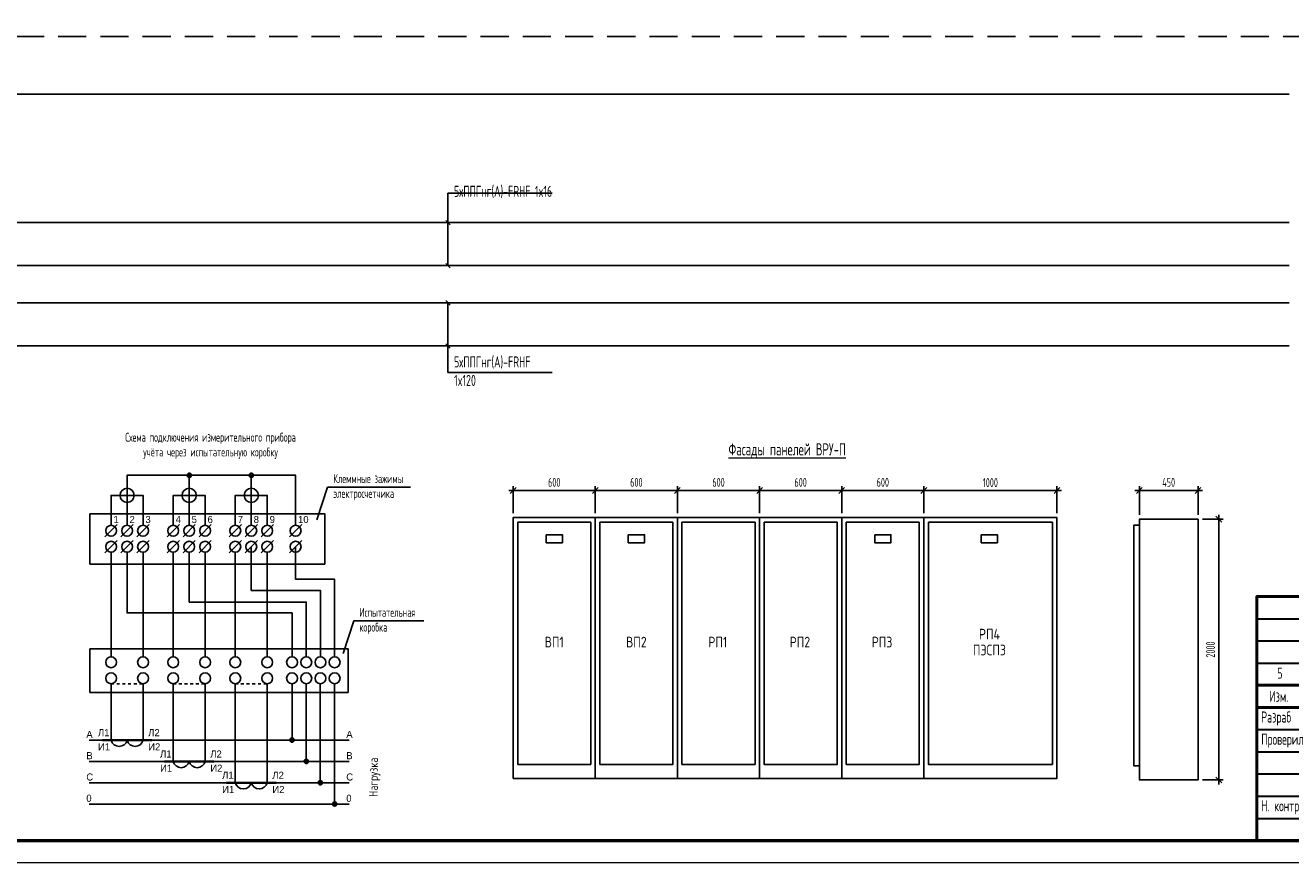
# Model space of a CAD drawing. Header units: millimetres. Extents: x -101899 to 582947, y -77476 to 345289.
# Tile 61 of 100: x 75815 to 104349, y 109348 to 128229. Entities that reach past the tile are written whole.
import ezdxf

# ---------------------------------------------------------------- set-up
doc = ezdxf.new("R2010")
doc.units = ezdxf.units.MM
doc.linetypes.add('MP-1374-XREF_floor_b01$0$Штрих 2 х 2', pattern=[4, 2, -2])
doc.linetypes.add('штриховая2', pattern=[9.525, 6.35, -3.175])
doc.layers.get('Defpoints').update_dxf_attribs({"color": 253})
doc.layers.add('$_Размеры', color=7, linetype='Continuous')
doc.layers.add('pecat', color=7, linetype='Continuous')
doc.layers.add('A-____-NOTE-TEXT', color=5, linetype='Continuous', lineweight=5, true_color=0x0000ff)
doc.layers.add('текст', color=7, linetype='Continuous', lineweight=20)
doc.layers.add('ФОРМАТ', color=7, linetype='Continuous', lineweight=18)
doc.styles.add('$_Electrical_gost', font='cs_gost2304.shx', dxfattribs={"width": 0.8})
doc.styles.add('$_ГОСТ.15', font='gost-uw.shx', dxfattribs={"oblique": 15})
doc.styles.add('gost 207', font='cs_gost2304.shx', dxfattribs={"width": 0.7, "height": 2})
doc.styles.add('IBKAA', font='txt')
doc.styles.add('ЭН', font='GOST_Common.ttf')
doc.dimstyles.new('1-100', dxfattribs={"dimtxt": 200, "dimasz": 130, "dimexe": 100, "dimexo": 100, "dimgap": 80, "dimtad": 1, "dimdec": 0, "dimrnd": 5, "dimdsep": 46, "dimtxsty": '$_Electrical_gost', "dimblk": 'OBLIQUE', "dimcen": 250, "dimdle": 100, "dimadec": 0, "dimazin": 0, "dimtfac": 1, "dimtdec": 0, "dimtofl": 0, "dimtmove": 1, "dimatfit": 3, "dimfxl": 240, "dimtolj": 1, "dimarcsym": 0})

# ---------------------------------------------------------------- blocks, each defined once
blk = doc.blocks.new('*U34')
at = {"layer": 'ФОРМАТ'}
blk.add_lwpolyline([(1188, 420), (1188, 0), (0, 0), (0, 420)], close=True, dxfattribs=at)
at = {"layer": 'ФОРМАТ', "lineweight": 53}
blk.add_lwpolyline([(20, 415), (20, 5), (1183, 5), (1183, 415)], close=True, dxfattribs=at)
blk = doc.blocks.new('А.Майорчиков')
at = {"layer": 'pecat', "color": 0, "linetype": 'ByBlock', "lineweight": -2}
for points in [[(9.15, 0.19), (6.53, 5.2), (2.48, 0.9), (9.34, 2.54), (8.41, 0.28), (10.98, 0.93)], [(4.13, 0.87), (4.88, 0.03), (6.46, 3.37), (6.66, 3.84)], [(7.72, 3.61), (6.35, 0.21), (6.57, 3.01), (6.66, 3.84)], [(7.72, 3.61), (7.56, 0.35), (8.6, 1.07), (9.07, 0.08), (9.15, 0.19)]]:
    blk.add_spline(points, degree=3, dxfattribs=at)
blk = doc.blocks.new('Штамп 3')
at = {"true_color": 0x504d51}
h = blk.add_hatch(color=251, dxfattribs=at)
h.dxf.hatch_style = 1
h.paths.add_polyline_path([(137.54, 10.47, -1.033512), (143.66, 3.22), (144.25, 3.04, 1.014927)])
at = {"true_color": 0x4b2401}
h = blk.add_hatch(color=38, dxfattribs=at)
h.dxf.hatch_style = 1
h.paths.add_polyline_path([(141.51, 8.85), (139.66, 8.38), (139.66, 4.41), (141.51, 4.41)])
at = {"true_color": 0x139b48}
h = blk.add_hatch(color=114, dxfattribs=at)
h.dxf.hatch_style = 1
h.paths.add_polyline_path([(143.68, 9.85), (141.83, 9.38), (141.83, 4.41), (143.68, 4.41)])
at = {"true_color": 0x504d51}
h = blk.add_hatch(color=251, dxfattribs=at)
h.dxf.hatch_style = 1
h.paths.add_polyline_path([(139.35, 8.01), (137.5, 7.53), (137.5, 4.41), (139.35, 4.41)])
at = {"linetype": 'ByBlock', "lineweight": 25}
blk.add_line((135, 0), (135, 0), dxfattribs=at)
at = {"color": 5, "ltscale": 100}
for points in [[(43.28, 27.38, 0.103904), (43.61, 26.69, 0.235071), (44.38, 26.28, 0.161521), (45.57, 26.81, 0.128808), (46.54, 27.99, 0.085182), (46.66, 28.82, 0.175378), (46.38, 29.61, 0.191596), (45.16, 29.94, 0.119018), (43.97, 29.48, 0.027118), (42.7, 28.54, 0.092445), (41.23, 26.84, 0.062634), (40.74, 25.89, 0.335684), (40.97, 25.21, 0.174698), (42.44, 25.15), (44.15, 25.89, 0.034647), (46.69, 27.31), (47.64, 28), (48.92, 29.08), (50.31, 30.49), (47.42, 26.46), (46.54, 25.39), (48.03, 27.11, -0.763325), (48.26, 27.01, -0.065177), (48.21, 26.72), (48.01, 26.02, 0.052351), (49.3, 26.83), (50.32, 27.69, 0.026697), (51.22, 28.47), (52.49, 29.48), (53.41, 30.32), (52.14, 28.45), (50.92, 26.96), (50.06, 25.73), (49.59, 24.51), (50.42, 26.7, -0.553862), (51.03, 26.84, 0.092612), (51.49, 26.49, 0.087518), (52.39, 26.36, 0.069253), (53.77, 26.75), (54.45, 27.11, 0.092964), (55.08, 27.61, 0.484334), (54.76, 28.29, 0.050486), (53.71, 28.47, 0.039715), (52.14, 28.45), (49.26, 28.25), (47.98, 28.16), (43.93, 27.58), (40.97, 26.99), (40.04, 26.73, 0.32462), (39.87, 26.35, 0.275801), (40.35, 26.05), (42.4, 25.92), (46.49, 26.17), (48.37, 26.19), (50.82, 26.22), (52.6, 26.25), (55.53, 26.2)], [(41.88, 27.72, 0.186939), (44.01, 29.4, 0.016559), (42.83, 26.04, -0.458633), (41.69, 25.89, -0.463695), (41.8, 26.56), (43.59, 27.58), (46.05, 29.06)]]:
    blk.add_lwpolyline(points, format="xyb", dxfattribs=at)
at = {"color": 251, "true_color": 0x504d51}
blk.add_lwpolyline([(137.54, 10.47, -1.033512), (143.66, 3.22), (144.25, 3.04, 1.014927), (137.54, 10.47)], format="xyb", dxfattribs=at)
at = {"color": 38, "true_color": 0x4b2401}
blk.add_lwpolyline([(139.66, 4.41), (141.51, 4.41), (141.51, 8.85), (139.66, 8.38)], close=True, dxfattribs=at)
at = {"color": 114, "true_color": 0x139b48}
blk.add_lwpolyline([(141.83, 4.41), (143.68, 4.41), (143.68, 9.85), (141.83, 9.38)], close=True, dxfattribs=at)
at = {"color": 251, "true_color": 0x504d51}
blk.add_lwpolyline([(137.5, 4.41), (139.35, 4.41), (139.35, 8.01), (137.5, 7.53)], close=True, dxfattribs=at)
at = {"layer": 'A-____-NOTE-TEXT'}
for points, knots in [([(48.75, 37.09), (48.7, 37.05), (48.57, 36.95), (48.63, 36.52), (48.59, 36.03), (49.14, 35.51), (49.57, 35.95), (49.51, 36.46), (49.47, 37.89), (49.46, 36.19), (49.63, 35.67), (49.68, 35.38), (49.27, 35.28), (50.23, 36.8), (50.37, 37.75), (50.97, 39.29), (50.92, 41.89), (49.94, 39.75), (50.01, 38.17), (49.88, 35.84), (50.17, 34.09), (50.27, 33.12), (49.99, 32.66), (49.36, 34.06), (49.38, 34.61), (49.34, 35.4), (50.05, 35.34), (50.78, 36.08), (51.39, 37.28), (51.82, 38.53), (52.18, 39.71), (52.33, 40.51), (51.91, 41.77), (51.4, 38.97), (51.25, 37.73), (50.74, 35.55), (50.86, 34.63), (50.91, 34.28)], [0, 0, 0, 0, 0.171393, 0.462094, 1.155737, 1.720369, 2.134476, 2.581555, 3.413728, 4.727463, 4.955197, 5.268252, 5.386123, 5.974734, 8.275816, 9.709852, 11.379458, 12.738559, 14.08585, 16.758326, 19.400492, 19.4584, 19.701898, 20.658885, 22.005926, 22.211787, 22.746414, 23.520346, 25.302356, 26.708962, 27.532365, 28.93512, 29.430518, 30.452004, 33.845551, 35.598043, 36.6598, 36.6598, 36.6598, 36.6598]), ([(44.53, 39.28), (44.49, 39.43), (44.4, 39.78), (44.11, 39.68), (43.84, 39.45), (43.63, 39.23), (43.58, 38.99), (43.67, 38.54), (43.83, 38.88), (43.61, 39.2), (43.45, 39.01), (43.3, 38.55), (43.18, 38.23), (43.08, 37.93), (43.03, 37.52), (42.98, 37.09), (42.91, 36.62), (42.96, 36.22), (43.17, 35.89), (43.48, 35.7), (43.74, 35.95), (43.88, 36.08)], [0, 0, 0, 0, 0.00156145, 0.00237391, 0.00318637, 0.00426225, 0.00533812, 0.00576408, 0.00720477, 0.00786618, 0.00889718, 0.00992817, 0.01103358, 0.01213898, 0.01353242, 0.01492586, 0.01652142, 0.01811698, 0.01894265, 0.01976832, 0.02164005, 0.02164005, 0.02164005, 0.02164005]), ([(44.33, 37.12), (44.34, 36.99), (44.39, 36.61), (44.46, 36.08), (44.5, 35.72), (44.52, 35.51), (44.45, 35.73), (44.39, 36.07), (44.41, 36.29), (44.58, 36.24), (44.82, 36.11), (45.03, 36.08), (45.22, 36.26), (45.35, 36.56), (45.44, 36.91), (45.38, 36.75), (45.33, 36.42), (45.33, 36.24), (45.46, 36.06), (45.66, 35.94), (45.87, 35.9), (46.09, 35.95), (46.27, 36.07), (46.39, 36.24), (46.45, 36.44), (46.49, 36.8), (46.47, 36.56), (46.49, 36.24), (46.53, 36.04), (46.62, 35.87), (46.81, 35.79), (47.06, 35.82), (47.27, 35.92), (47.4, 36.07), (47.48, 36.24), (47.53, 36.42), (47.56, 36.6), (47.58, 36.79), (47.57, 36.99), (47.51, 37.17), (47.4, 37.33), (47.22, 37.47), (47, 37.39), (46.85, 37.11), (46.88, 36.89), (46.89, 36.76)], [0, 0, 0, 0, 0.00129405, 0.00258809, 0.00323512, 0.00420565, 0.00547717, 0.00607914, 0.0066811, 0.00758406, 0.00823518, 0.00880474, 0.0093743, 0.01024675, 0.01089139, 0.01218066, 0.01264098, 0.01336454, 0.01415422, 0.01479727, 0.01544031, 0.01613694, 0.01683356, 0.01735602, 0.01787849, 0.01835135, 0.01966146, 0.0200997, 0.02060927, 0.02137362, 0.02213797, 0.02294275, 0.02354633, 0.0242984, 0.02484929, 0.02540017, 0.02595105, 0.02656826, 0.02718548, 0.0278027, 0.02841992, 0.02901094, 0.02976194, 0.0305756, 0.03182741, 0.03182741, 0.03182741, 0.03182741])]:
    blk.add_open_spline(points, degree=3, knots=knots, dxfattribs=at)
at = {"layer": 'ФОРМАТ', "lineweight": 50}
for p, q in [((10, 55), (10, 30)), ((20, 0), (20, 55)), ((30, 55), (30, 30)), ((40, 0), (40, 55)), ((55, 55), (55, 0)), ((65, 0), (65, 55)), ((65, 45), (185, 45)), ((0, 35), (65, 35)), ((0, 30), (185, 30)), ((135, 30), (135, 0)), ((150, 15), (150, 30)), ((164.88, 30), (164.88, 15)), ((135, 25), (185, 25)), ((65, 15), (185, 15))]:
    blk.add_line(p, q, dxfattribs=at)
at = {"layer": 'ФОРМАТ', "lineweight": 30}
for p, q in [((0, 50), (65, 50)), ((0, 45), (65, 45)), ((0, 40), (65, 40)), ((0, 25), (65, 25)), ((0, 20), (65, 20)), ((0, 15), (65, 15)), ((0, 10), (65, 10)), ((0, 5), (65, 5))]:
    blk.add_line(p, q, dxfattribs=at)
at = {"layer": 'ФОРМАТ', "lineweight": 15}
blk.add_line((150, 30), (135, 30), dxfattribs=at)
at = {"layer": 'ФОРМАТ', "lineweight": 50}
blk.add_lwpolyline([(185, 0), (0, 0), (0, 55), (185, 55)], close=True, dxfattribs=at)
at = {"color": 5, "ltscale": 100, "xscale": 0.96, "yscale": 0.96, "zscale": 0.96}
for p in [(40.23, 20), (40.23, 5)]:
    blk.add_blockref('А.Майорчиков', p, dxfattribs=at)
at = {"insert": (147.49, 8.5), "char_height": 3.5, "attachment_point": 1, "style": 'ЭН'}
blk.add_mtext('AAA engineering+', dxfattribs=at)
at = {"layer": 'текст', "char_height": 2.5, "style": '$_Electrical_gost'}
for s, insert, width, attachment_point in [('{\\H1.125x;ГКО-497/21-ЭОМ-0}', (113.3, 50), 34.3745, 4), ('Многофункциональный гостиничный комплекс\\Pс подземным паркингом, расположенный\\Pпо адресу: г. Москва, ЮЗАО, ул. Наметкина, вл. 10', (125, 37.5), 109.4637, 5), ('-', (14.48, 39.38), 2.8011, 1), ('Зам.', (22.74, 37.41), 5.9535, 4), ('{\\W0.7;0-16/10}', (31.1, 37.51), 7.9811, 4), ('Изм.', (5, 32.5), 10, 5), ('{\\T0.9;Кол.уч.}', (15, 32.5), 10, 5), ('{\\T0.9;Листов}', (25, 32.5), 10, 5), ('№док.', (35, 32.5), 10, 5), ('Подп.', (47.5, 32.5), 15, 5), ('Дата', (60, 32.5), 10, 5), (' Разраб', (0, 27.5), 20, 4), (' Калутов', (20, 27.5), 20, 4), ('{\\W0.9;12.23}', (60, 27.5), 10, 5), ('Стадия', (142.5, 27.5), 15, 5), ('Лист', (157.5, 27.5), 15, 5), ('Листов', (174.63, 27.37), 20, 5), ('Электрическое освещение, силовое электрооборудование,\\Pзаземление', (100, 22.58), 70, 5), (' Проверил', (0, 22.5), 20, 4), ('{\\W0.9;12.23}', (60, 22.5), 10, 5), (' Майорчиков', (20, 22.5), 20, 4), ('Р', (142.5, 20), 15, 5), (' Н. контр', (0, 7.5), 20, 4), ('{\\W0.9;12.23}', (60, 7.5), 10, 5), (' Майорчиков', (20, 7.5), 20, 4)]:
    blk.add_mtext(s, dxfattribs=dict(at, insert=insert, width=width, attachment_point=attachment_point))
at = {"layer": 'текст', "char_height": 2.5, "attachment_point": 1, "style": '$_Electrical_gost'}
for s, width, insert in [('\\pxsm1.5;5', 2.5, (4.66, 38.96)), ('\\pxsm1.5;10.24', 5.8481, (57.1, 39.14))]:
    blk.add_mtext_dynamic_manual_height_columns(s, width=width, gutter_width=1000, heights=[0], dxfattribs=dict(at, insert=insert))
blk = doc.blocks.new('Точка соединения')
blk.add_hatch(color=256).paths.add_polyline_path([(0.6, 0, 1), (-0.6, 0, 1)])
blk.add_hatch(color=256).paths.add_polyline_path([(0.6, 0, 1), (-0.6, 0, 1)])
blk.add_circle((0, 0), 0.6)
blk.add_circle((0, 0), 0.6)
blk = doc.blocks.new('Испытательная коробка')
for points in [[(61.01, 80.83), (61.01, 94.93), (48.51, 94.93), (13.51, 94.93), (13.51, 91.27)], [(31.01, 80.83), (31.01, 94.93)], [(48.51, 80.83), (48.51, 94.93)], [(9.01, 80.83), (9.01, 89.27), (9.88, 89.27)], [(13.51, 80.83), (13.51, 91.27)], [(18.01, 80.83), (18.01, 89.27), (17.14, 89.27)], [(26.51, 80.83), (26.51, 89.27), (27.38, 89.27)], [(35.51, 80.83), (35.51, 89.27), (34.64, 89.27)], [(44.01, 80.83), (44.01, 89.27), (44.88, 89.27)], [(53.01, 80.83), (53.01, 89.27), (52.14, 89.27)], [(66.99, 82.41), (70.03, 91.56), (93.38, 91.56)], [(7.28, 77.57), (10.74, 81.03)], [(11.78, 77.57), (15.24, 81.03)], [(16.28, 77.57), (19.74, 81.03)], [(24.78, 77.57), (28.24, 81.03)], [(29.28, 77.57), (32.74, 81.03)], [(33.78, 77.57), (37.24, 81.03)], [(42.28, 77.57), (45.74, 81.03)], [(46.78, 77.57), (50.24, 81.03)], [(51.28, 77.57), (54.74, 81.03)], [(59.28, 77.57), (62.74, 81.03)], [(7.28, 73.07), (10.74, 76.53)], [(11.78, 73.07), (15.24, 76.53)], [(16.28, 73.07), (19.74, 76.53)], [(24.78, 73.07), (28.24, 76.53)], [(29.28, 73.07), (32.74, 76.53)], [(33.78, 73.07), (37.24, 76.53)], [(42.28, 73.07), (45.74, 76.53)], [(46.78, 73.07), (50.24, 76.53)], [(51.28, 73.07), (54.74, 76.53)], [(59.28, 73.07), (62.74, 76.53)], [(9.01, 73.28), (9.01, 43.75)], [(13.51, 73.28), (13.51, 56.15), (60.01, 56.15), (60.01, 43.75)], [(18.01, 73.28), (18.01, 43.75)], [(26.51, 73.28), (26.51, 43.75)], [(31.01, 73.28), (31.01, 59.19), (64.01, 59.19), (64.01, 43.75)], [(35.51, 73.28), (35.51, 43.75)], [(44.01, 73.28), (44.01, 43.75)], [(48.51, 74.8), (48.51, 62.46), (68.01, 62.46), (68.01, 43.75)], [(53.01, 73.28), (53.01, 43.75)], [(61.01, 74.8), (61.01, 65.64), (72.01, 65.64), (72.01, 43.75)], [(74.38, 44.72), (77.41, 53.87), (97.13, 53.87)], [(9.01, 36.19), (9.01, 20.28)], [(18.01, 36.19), (18.01, 20.28)], [(26.51, 36.19), (26.51, 14.28)], [(35.51, 36.19), (35.51, 14.28)], [(44.01, 36.19), (44.01, 8.28)], [(53.01, 36.19), (53.01, 8.28)], [(60.01, 36.19), (60.01, 20.28)], [(64.01, 36.19), (64.01, 14.28)], [(67.95, 36.19), (67.95, 8.28)], [(72.01, 36.19), (72.01, 2.28)], [(2.81, 20.28), (76.08, 20.28)], [(2.81, 14.28), (76.08, 14.28)], [(2.81, 8.28), (76.08, 8.28)], [(2.81, 2.28), (76.08, 2.28)]]:
    blk.add_lwpolyline(points)
for points, const_width in [([(9.88, 89.27), (17.14, 89.27)], 0.484), ([(27.38, 89.27), (34.64, 89.27)], 0.484), ([(44.88, 89.27), (52.14, 89.27)], 0.484), ([(6.49, 20.28), (20.53, 20.28)], 0.624), ([(23.99, 14.28), (38.03, 14.28)], 0.624), ([(41.49, 8.28), (55.53, 8.28)], 0.624)]:
    blk.add_lwpolyline(points, dxfattribs=dict(const_width=const_width))
for points in [[(3.04, 84.07), (69.24, 84.07), (69.24, 69.89), (3.04, 69.89)], [(3.04, 46.03), (75.82, 46.03), (75.82, 33.75), (3.04, 33.75)]]:
    blk.add_lwpolyline(points, close=True)
at = {"linetype": 'MP-1374-XREF_floor_b01$0$Штрих 2 х 2', "ltscale": 0.4}
for points in [[(9.01, 36.19), (18.01, 36.19)], [(26.51, 36.19), (35.51, 36.19)], [(44.01, 36.19), (53.01, 36.19)]]:
    blk.add_lwpolyline(points, dxfattribs=at)
for points in [[(9.01, 20.28, 0.784455), (13.51, 20.28)], [(13.51, 20.28, 0.784455), (18.01, 20.28)], [(26.51, 14.28, 0.784455), (31.01, 14.28)], [(31.01, 14.28, 0.784455), (35.51, 14.28)], [(44.01, 8.28, 0.784455), (48.51, 8.28)], [(48.51, 8.28, 0.784455), (53.01, 8.28)]]:
    blk.add_lwpolyline(points, format="xyb")
for centre, radius in [((13.51, 89.27), 2), ((31.01, 89.27), 2), ((48.51, 89.27), 2), ((9.01, 79.3), 1.53), ((13.51, 79.3), 1.53), ((18.01, 79.3), 1.53), ((26.51, 79.3), 1.53), ((31.01, 79.3), 1.53), ((35.51, 79.3), 1.53), ((44.01, 79.3), 1.53), ((48.51, 79.3), 1.53), ((53.01, 79.3), 1.53), ((61.01, 79.3), 1.53), ((9.01, 74.8), 1.53), ((13.51, 74.8), 1.53), ((18.01, 74.8), 1.53), ((26.51, 74.8), 1.53), ((31.01, 74.8), 1.53), ((35.51, 74.8), 1.53), ((44.01, 74.8), 1.53), ((48.51, 74.8), 1.53), ((53.01, 74.8), 1.53), ((61.01, 74.8), 1.53), ((9.01, 42.22), 1.53), ((18.01, 42.22), 1.53), ((26.51, 42.22), 1.53), ((35.51, 42.22), 1.53), ((44.01, 42.22), 1.53), ((53.01, 42.22), 1.53), ((60.01, 42.22), 1.53), ((64.01, 42.22), 1.53), ((68.01, 42.22), 1.53), ((72.01, 42.22), 1.53), ((9.01, 37.72), 1.53), ((18.01, 37.72), 1.53), ((26.51, 37.72), 1.53), ((35.51, 37.72), 1.53), ((44.01, 37.72), 1.53), ((53.01, 37.72), 1.53), ((60.01, 37.72), 1.53), ((64.01, 37.72), 1.53), ((68.01, 37.72), 1.53), ((72.01, 37.72), 1.53)]:
    blk.add_circle(centre, radius)
for p in [(31.01, 94.93), (48.51, 94.93), (60.01, 20.28), (64.01, 14.28), (67.95, 8.28), (72.01, 2.28)]:
    blk.add_blockref('Точка соединения', p)
at = {"style": 'IBKAA'}
for s, p in [('1', (9.69, 81.47)), ('2', (14.19, 81.47)), ('3', (18.69, 81.47)), ('4', (27.19, 81.47)), ('5', (31.69, 81.47)), ('6', (36.19, 81.47)), ('7', (44.69, 81.47)), ('8', (49.19, 81.47)), ('9', (53.69, 81.47)), ('10', (61.69, 81.47)), ('А', (2.02, 20.9)), ('Л1', (5.3, 21.38)), ('Л2', (19.46, 21.38)), ('А', (75.29, 20.9)), ('И1', (5.3, 17.38)), ('И2', (19.46, 17.38)), ('В', (2.02, 14.9)), ('Л1', (22.8, 15.38)), ('Л2', (36.96, 15.38)), ('В', (75.29, 14.9)), ('С', (2.02, 8.9)), ('И1', (22.8, 11.38)), ('И2', (36.96, 11.38)), ('Л1', (40.3, 9.38)), ('Л2', (54.46, 9.38)), ('С', (75.29, 8.9)), ('И1', (40.3, 5.38)), ('И2', (54.46, 5.38)), ('0', (2.02, 2.9)), ('0', (75.29, 2.9))]:
    blk.add_text(s, height=2, dxfattribs=at).set_placement(p)
at = {"style": '$_Electrical_gost'}
blk.add_text('Нагрузка', height=2.5, rotation=90, dxfattribs=at).set_placement((84.19, 4.26))
at = {"insert": (37.04, 103.23), "char_height": 2.5, "width": 58.7783, "attachment_point": 5, "style": '$_Electrical_gost'}
blk.add_mtext('Схема подключения измерительного прибора\\Pучёта через испытательную коробку', dxfattribs=at)
at = {"char_height": 2.5, "attachment_point": 4, "style": '$_Electrical_gost'}
for s, insert in [('Клеммные зажимы\\Pэлектросчетчика', (71.63, 91.56)), ('Испытательная\\Pкоробка', (79.01, 53.87))]:
    blk.add_mtext(s, dxfattribs=dict(at, insert=insert))
blk = doc.blocks.new('_Oblique')
at = {"color": 0, "linetype": 'ByBlock', "lineweight": -2}
blk.add_line((-0.5, -0.5), (0.5, 0.5), dxfattribs=at)
blk = doc.blocks.new('*D36')
at = {"layer": '$_Размеры', "color": 0, "lineweight": -2, "transparency": 16777216}
for p, q in [((88768, 117739), (86716, 117739)), ((86816, 117228), (86816, 117839)), ((88668, 117228), (88668, 117839))]:
    blk.add_line(p, q, dxfattribs=at)
at = {"layer": 'Defpoints', "color": 0, "transparency": 16777216}
for p in [(86816, 117739), (86816, 117128), (88668, 117128)]:
    blk.add_point(p, dxfattribs=at)
at = {"layer": '$_Размеры', "color": 0, "lineweight": -2, "transparency": 16777216, "xscale": 130, "yscale": 130, "zscale": 130, "rotation": 180}
blk.add_blockref('_Oblique', (86816, 117739), dxfattribs=at)
at = {"layer": '$_Размеры', "color": 0, "lineweight": -2, "transparency": 16777216, "xscale": 130, "yscale": 130, "zscale": 130}
blk.add_blockref('_Oblique', (88668, 117739), dxfattribs=at)
at = {"layer": '$_Размеры', "color": 0, "transparency": 16777216, "insert": (87742, 117924), "char_height": 200, "width": 387.85, "attachment_point": 5, "style": '$_Electrical_gost'}
blk.add_mtext('\\A1;600', dxfattribs=at)
blk = doc.blocks.new('*D35')
at = {"layer": '$_Размеры', "color": 0, "lineweight": -2, "transparency": 16777216}
for p, q in [((88568, 117739), (90620, 117739)), ((88668, 117228), (88668, 117839)), ((90520, 117228), (90520, 117839))]:
    blk.add_line(p, q, dxfattribs=at)
at = {"layer": 'Defpoints', "color": 0, "transparency": 16777216}
for p in [(90520, 117739), (88668, 117128), (90520, 117128)]:
    blk.add_point(p, dxfattribs=at)
at = {"layer": '$_Размеры', "color": 0, "lineweight": -2, "transparency": 16777216, "xscale": 130, "yscale": 130, "zscale": 130, "rotation": 180}
blk.add_blockref('_Oblique', (88668, 117739), dxfattribs=at)
at = {"layer": '$_Размеры', "color": 0, "lineweight": -2, "transparency": 16777216, "xscale": 130, "yscale": 130, "zscale": 130}
blk.add_blockref('_Oblique', (90520, 117739), dxfattribs=at)
at = {"layer": '$_Размеры', "color": 0, "transparency": 16777216, "insert": (89594, 117924), "char_height": 200, "attachment_point": 5, "style": '$_Electrical_gost'}
blk.add_mtext('\\A1;600', dxfattribs=at)
blk = doc.blocks.new('*D37')
at = {"layer": '$_Размеры', "color": 0, "lineweight": -2, "transparency": 16777216}
for p, q in [((102359, 117739), (100836, 117739)), ((100936, 117194), (100936, 117839)), ((102259, 117194), (102259, 117839))]:
    blk.add_line(p, q, dxfattribs=at)
at = {"layer": 'Defpoints', "color": 0, "transparency": 16777216}
for p in [(100936, 117739), (100936, 117094), (102259, 117094)]:
    blk.add_point(p, dxfattribs=at)
at = {"layer": '$_Размеры', "color": 0, "lineweight": -2, "transparency": 16777216, "xscale": 130, "yscale": 130, "zscale": 130, "rotation": 180}
blk.add_blockref('_Oblique', (100936, 117739), dxfattribs=at)
at = {"layer": '$_Размеры', "color": 0, "lineweight": -2, "transparency": 16777216, "xscale": 130, "yscale": 130, "zscale": 130}
blk.add_blockref('_Oblique', (102259, 117739), dxfattribs=at)
at = {"layer": '$_Размеры', "color": 0, "transparency": 16777216, "insert": (101598, 117923), "char_height": 200, "attachment_point": 5, "style": '$_Electrical_gost'}
blk.add_mtext('\\A1;450', dxfattribs=at)
blk = doc.blocks.new('*D38')
at = {"layer": '$_Размеры', "color": 0, "lineweight": -2, "transparency": 16777216}
for p, q in [((102359, 117094), (102828, 117094)), ((102728, 117194), (102728, 111114)), ((102359, 111214), (102828, 111214))]:
    blk.add_line(p, q, dxfattribs=at)
at = {"layer": 'Defpoints', "color": 0, "transparency": 16777216}
for p in [(102259, 117094), (102259, 111214), (102728, 111214)]:
    blk.add_point(p, dxfattribs=at)
at = {"layer": '$_Размеры', "color": 0, "lineweight": -2, "transparency": 16777216, "xscale": 130, "yscale": 130, "zscale": 130}
for p, rotation in [((102728, 117094), 90), ((102728, 111214), 270)]:
    blk.add_blockref('_Oblique', p, dxfattribs=dict(at, rotation=rotation))
at = {"layer": '$_Размеры', "color": 0, "transparency": 16777216, "insert": (102541, 114154), "char_height": 200, "attachment_point": 5, "rotation": 90, "style": '$_Electrical_gost'}
blk.add_mtext('\\A1;2000', dxfattribs=at)
blk = doc.blocks.new('*D39')
at = {"layer": '$_Размеры', "color": 0, "lineweight": -2, "transparency": 16777216}
for p, q in [((92472, 117739), (90420, 117739)), ((90520, 117228), (90520, 117839)), ((92372, 117228), (92372, 117839))]:
    blk.add_line(p, q, dxfattribs=at)
at = {"layer": 'Defpoints', "color": 0, "transparency": 16777216}
for p in [(90520, 117739), (90520, 117128), (92372, 117128)]:
    blk.add_point(p, dxfattribs=at)
at = {"layer": '$_Размеры', "color": 0, "lineweight": -2, "transparency": 16777216, "xscale": 130, "yscale": 130, "zscale": 130, "rotation": 180}
blk.add_blockref('_Oblique', (90520, 117739), dxfattribs=at)
at = {"layer": '$_Размеры', "color": 0, "lineweight": -2, "transparency": 16777216, "xscale": 130, "yscale": 130, "zscale": 130}
blk.add_blockref('_Oblique', (92372, 117739), dxfattribs=at)
at = {"layer": '$_Размеры', "color": 0, "transparency": 16777216, "insert": (91446, 117924), "char_height": 200, "width": 387.85, "attachment_point": 5, "style": '$_Electrical_gost'}
blk.add_mtext('\\A1;600', dxfattribs=at)
blk = doc.blocks.new('*D40')
at = {"layer": '$_Размеры', "color": 0, "lineweight": -2, "transparency": 16777216}
for p, q in [((94324, 117739), (92272, 117739)), ((92372, 117228), (92372, 117839)), ((94224, 117228), (94224, 117839))]:
    blk.add_line(p, q, dxfattribs=at)
at = {"layer": 'Defpoints', "color": 0, "transparency": 16777216}
for p in [(92372, 117739), (92372, 117128), (94224, 117128)]:
    blk.add_point(p, dxfattribs=at)
at = {"layer": '$_Размеры', "color": 0, "lineweight": -2, "transparency": 16777216, "xscale": 130, "yscale": 130, "zscale": 130, "rotation": 180}
blk.add_blockref('_Oblique', (92372, 117739), dxfattribs=at)
at = {"layer": '$_Размеры', "color": 0, "lineweight": -2, "transparency": 16777216, "xscale": 130, "yscale": 130, "zscale": 130}
blk.add_blockref('_Oblique', (94224, 117739), dxfattribs=at)
at = {"layer": '$_Размеры', "color": 0, "transparency": 16777216, "insert": (93298, 117924), "char_height": 200, "width": 387.85, "attachment_point": 5, "style": '$_Electrical_gost'}
blk.add_mtext('\\A1;600', dxfattribs=at)
blk = doc.blocks.new('*D41')
at = {"layer": '$_Размеры', "color": 0, "lineweight": -2, "transparency": 16777216}
for p, q in [((96177, 117739), (94124, 117739)), ((94224, 117228), (94224, 117839)), ((96077, 117228), (96077, 117839))]:
    blk.add_line(p, q, dxfattribs=at)
at = {"layer": 'Defpoints', "color": 0, "transparency": 16777216}
for p in [(94224, 117739), (94224, 117128), (96077, 117128)]:
    blk.add_point(p, dxfattribs=at)
at = {"layer": '$_Размеры', "color": 0, "lineweight": -2, "transparency": 16777216, "xscale": 130, "yscale": 130, "zscale": 130, "rotation": 180}
blk.add_blockref('_Oblique', (94224, 117739), dxfattribs=at)
at = {"layer": '$_Размеры', "color": 0, "lineweight": -2, "transparency": 16777216, "xscale": 130, "yscale": 130, "zscale": 130}
blk.add_blockref('_Oblique', (96077, 117739), dxfattribs=at)
at = {"layer": '$_Размеры', "color": 0, "transparency": 16777216, "insert": (95151, 117924), "char_height": 200, "width": 387.85, "attachment_point": 5, "style": '$_Electrical_gost'}
blk.add_mtext('\\A1;600', dxfattribs=at)
blk = doc.blocks.new('*D42')
at = {"layer": '$_Размеры', "color": 0, "lineweight": -2, "transparency": 16777216}
for p, q in [((99177, 117739), (95977, 117739)), ((96077, 117228), (96077, 117839)), ((99077, 117228), (99077, 117839))]:
    blk.add_line(p, q, dxfattribs=at)
at = {"layer": 'Defpoints', "color": 0, "transparency": 16777216}
for p in [(96077, 117739), (96077, 117128), (99077, 117128)]:
    blk.add_point(p, dxfattribs=at)
at = {"layer": '$_Размеры', "color": 0, "lineweight": -2, "transparency": 16777216, "xscale": 130, "yscale": 130, "zscale": 130, "rotation": 180}
blk.add_blockref('_Oblique', (96077, 117739), dxfattribs=at)
at = {"layer": '$_Размеры', "color": 0, "lineweight": -2, "transparency": 16777216, "xscale": 130, "yscale": 130, "zscale": 130}
blk.add_blockref('_Oblique', (99077, 117739), dxfattribs=at)
at = {"layer": '$_Размеры', "color": 0, "transparency": 16777216, "insert": (97577, 117919), "char_height": 200, "width": 387.85, "attachment_point": 5, "style": '$_Electrical_gost'}
blk.add_mtext('\\A1;1000', dxfattribs=at)

msp = doc.modelspace()

# ---------------------------------------------------------------- linework, layer by layer
at = {"linetype": 'штриховая2', "ltscale": 100}
msp.add_line((117194.8, 127980), (18847.6, 127980), dxfattribs=at)
for p, q in [((85392.4, 123730.8), (85294, 123829.2)), ((85392.4, 122760.4), (85294, 122858.8)), ((85392.4, 121922.1), (85294, 122020.5)), ((85392.4, 120951.7), (85294, 121050.1))]:
    msp.add_line(p, q)
for points in [[(65294.9, 127290), (66264.9, 126679.1), (104314.9, 126679.1)], [(85343.2, 124443.9), (87692, 124443.9)], [(85343.2, 124443.9), (85343.2, 122812.8)], [(65294.9, 123169.1), (66264.9, 123780), (104314.9, 123780)], [(104314.9, 122812.8), (62899.8, 122812.8), (62899.8, 122542.2), (58493.3, 122552.2)], [(104314.9, 121974.3), (65323.6, 121968.2)], [(85343.2, 120401.3), (85343.2, 121971.3)], [(66418.8, 121001.1), (104314.9, 121001.1)], [(85343.2, 120401.3), (87692, 120401.3)]]:
    msp.add_lwpolyline(points)
at = {"ltscale": 10}
for points in [[(86815.6, 111247.7), (86815.6, 117127.7), (88667.8, 117127.7), (88667.8, 111247.7), (86815.6, 111247.7)], [(88667.8, 111247.7), (88667.8, 117127.7), (90520, 117127.7), (90520, 111247.7), (88667.8, 111247.7)], [(90520, 111247.7), (90520, 117127.7), (92372.2, 117127.7), (92372.2, 111247.7), (90520, 111247.7)], [(92372.2, 111247.7), (92372.2, 117127.7), (94224.4, 117127.7), (94224.4, 111247.7), (92372.2, 111247.7)], [(94224.4, 111247.7), (94224.4, 117127.7), (96076.6, 117127.7), (96076.6, 111247.7), (94224.4, 111247.7)], [(96076.6, 111247.7), (96076.6, 117127.7), (99076.6, 117127.7), (99076.6, 111247.7), (96076.6, 111247.7)], [(102259.4, 117093.7), (102259.4, 111213.7), (100936.4, 111213.7), (100936.4, 117093.7), (102259.4, 117093.7)], [(100936.4, 116961.3), (100814.8, 116961.3), (100814.8, 111530.2), (100936.4, 111530.2)]]:
    msp.add_lwpolyline(points, dxfattribs=at)
at = {"ltscale": 100}
for points in [[(88565.5, 117025.3), (88565.5, 111564.2), (86918, 111564.2), (86918, 117025.3)], [(90417.7, 117025.3), (90417.7, 111564.2), (88770.2, 111564.2), (88770.2, 117025.3)], [(92269.9, 117025.3), (92269.9, 111564.2), (90622.4, 111564.2), (90622.4, 117025.3)], [(94122.1, 117025.3), (94122.1, 111564.2), (92474.6, 111564.2), (92474.6, 117025.3)], [(95974.3, 117025.3), (95974.3, 111564.2), (94326.8, 111564.2), (94326.8, 117025.3)], [(98974.3, 117025.3), (98974.3, 111564.2), (96179, 111564.2), (96179, 117025.3)]]:
    msp.add_lwpolyline(points, dxfattribs=at)
at = {"ltscale": 35}
for points in [[(86918, 117025.3), (88565.5, 117025.3)], [(88770.2, 117025.3), (90417.7, 117025.3)], [(90622.4, 117025.3), (92269.9, 117025.3)], [(92474.6, 117025.3), (94122.1, 117025.3)], [(94326.8, 117025.3), (95974.3, 117025.3)], [(96179, 117025.3), (98974.3, 117025.3)], [(87560.3, 116741.2), (87560.3, 116562.6), (87926.9, 116562.6), (87926.9, 116741.2), (87560.3, 116741.2)], [(89412.5, 116741.2), (89412.5, 116562.6), (89779.1, 116562.6), (89779.1, 116741.2), (89412.5, 116741.2)], [(94969.1, 116741.2), (94969.1, 116562.6), (95335.7, 116562.6), (95335.7, 116741.2), (94969.1, 116741.2)], [(97370.2, 116741.2), (97370.2, 116562.6), (97736.8, 116562.6), (97736.8, 116741.2), (97370.2, 116741.2)]]:
    msp.add_lwpolyline(points, dxfattribs=at)

# ---------------------------------------------------------------- block references
at = {"color": 114, "true_color": 0x139b48, "xscale": 100, "yscale": 100, "zscale": 100}
for name, p in [('*U34', (3782.1, 109347.8)), ('Штамп 3', (103582.1, 109847.8))]:
    msp.add_blockref(name, p, dxfattribs=at)
at = {"color": 114, "lineweight": 35, "true_color": 0x139b48, "xscale": 80, "yscale": 80, "zscale": 80}
msp.add_blockref('Испытательная коробка', (77029.1, 110488.2), dxfattribs=at)

# ---------------------------------------------------------------- texts
at = {"layer": 'текст', "char_height": 250, "width": 2156.731, "attachment_point": 4, "style": '$_Electrical_gost'}
for s, insert in [('5хППГнг(А)-FRHF 1x16', (85483.2, 124472.4)), ('5хППГнг(А)-FRHF 1x120', (85483.2, 120429.8))]:
    msp.add_mtext(s, dxfattribs=dict(at, insert=insert))
at = {"layer": 'текст', "linetype": 'Continuous', "insert": (91671.5, 118804.5), "char_height": 274.4, "width": 3531.215, "attachment_point": 1, "style": 'gost 207'}
msp.add_mtext('\\pxi-3,l3,t3;{\\W0.8;\\LФасады панелей ВРУ-П}', dxfattribs=at)
at = {"layer": 'текст', "char_height": 240, "width": 1172.897, "attachment_point": 5, "line_spacing_factor": 0.892432, "style": '$_ГОСТ.15'}
for s, insert in [('\\A1;{\\Q0;ВП1}', (87741.7, 114322.1)), ('\\A1;{\\Q0;ВП2}', (89593.9, 114322.1)), ('\\A1;{\\Q0;РП1}', (91429.4, 114322.1)), ('\\A1;{\\Q0;РП2}', (93281.6, 114322.1)), ('\\A1;{\\Q0;РП3}', (95133.8, 114322.1)), ('\\A1;{\\Q0;РП4\\PПЭСПЗ}', (97555.2, 114322.1))]:
    msp.add_mtext(s, dxfattribs=dict(at, insert=insert))

# ---------------------------------------------------------------- dimensions: what is measured, and where the dimension line sits
at = {"layer": '$_Размеры'}
for base, p1, p2, text, picture, middle in [((86815.6, 117738.7), (88667.8, 117127.7), (86815.6, 117127.7), '600', '*D36', (87741.7, 117924.5)), ((90520, 117738.7), (88667.8, 117127.7), (90520, 117127.7), '600', '*D35', (89593.9, 117924.5)), ((90520, 117738.7), (92372.2, 117127.7), (90520, 117127.7), '600', '*D39', (91446.1, 117924.5)), ((92372.2, 117738.7), (94224.4, 117127.7), (92372.2, 117127.7), '600', '*D40', (93298.3, 117924.5)), ((94224.4, 117738.7), (96076.6, 117127.7), (94224.4, 117127.7), '600', '*D41', (95150.5, 117924.5)), ((96076.6, 117738.7), (99076.6, 117127.7), (96076.6, 117127.7), '1000', '*D42', (97576.6, 117918.7))]:
    dim = msp.add_linear_dim(base=base, p1=p1, p2=p2, text=text, dimstyle='1-100', dxfattribs=at)
    dim.commit()
    dim.dimension.update_dxf_attribs({"geometry": picture, "text_midpoint": middle})
for base, p2, angle, text, picture, middle in [((100936.4, 117738.7), (100936.4, 117093.7), 180, '450', '*D37', (101597.9, 117922.8)), ((102728.4, 111213.7), (102259.4, 111213.7), 90, '2000', '*D38', (102540.6, 114153.7))]:
    dim = msp.add_linear_dim(base=base, p1=(102259.4, 117093.7), p2=p2, angle=angle, text=text, dimstyle='1-100', dxfattribs=at)
    dim.commit()
    dim.dimension.update_dxf_attribs({"geometry": picture, "text_midpoint": middle})

doc.saveas('drawing.dxf')
